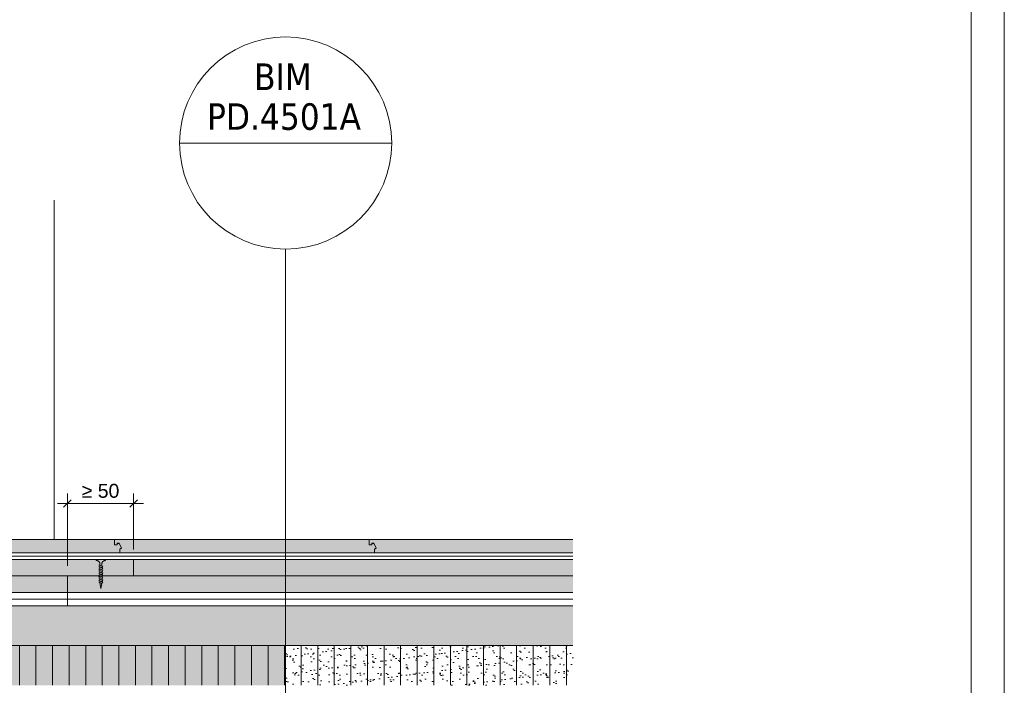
# Model space of a CAD drawing. Header units: millimetres. Extents: x -64926 to -56983, y 29477 to 31827.
# Tile 6 of 12: x -63933 to -63191, y 30852 to 31354. Entities that reach past the tile are written whole.
import ezdxf
from ezdxf.xclip import XClip

# ---------------------------------------------------------------- set-up
doc = ezdxf.new("R2010")
doc.units = ezdxf.units.MM
doc.header["$MEASUREMENT"] = 0
doc.header["$XCLIPFRAME"] = 0
doc.linetypes.add('DASHED', pattern=[19.05, 12.7, -6.35])
for name, color, linetype in [('POHLED ZÁPADNÍ_1__K EXPEDICI', 7, 'Continuous'), ('POHLED ZÁPADNÍ_1_Defpoints', 7, 'Continuous'), ('POHLED ZÁPADNÍ_1_DEK_Kotvení', 7, 'Continuous'), ('POHLED ZÁPADNÍ_1_DEK_KÓTY', 7, 'Continuous'), ('POHLED ZÁPADNÍ_1_DEK_POPIS', 7, 'Continuous'), ('POHLED ZÁPADNÍ_1_DEK_SLABA', 7, 'Continuous'), ('POHLED ZÁPADNÍ_1_DEK_Spojeni', 7, 'Continuous'), ('POHLED ZÁPADNÍ_1_DEK_ŠRAFY', 7, 'Continuous')]:
    doc.layers.add(name, color=color, linetype=linetype)
doc.styles.add('GENEROVANÝ_STYL_1', font='txt')
doc.styles.add('GENEROVANÝ_STYL_2', font='txt')
doc.linetypes.add('IZOLACE', pattern='A,0,[1,Detail č.10 Stropní KCE NAD 2.NP1.Shx,S=7.93651e-07,R=0,X=0,Y=0],-0.4001,0', length=0.4001)
doc.linetypes.add('LEPENÍ', pattern='A,0,[2,Detail č.10 Stropní KCE NAD 2.NP1.Shx,S=0.060476,R=0,X=0,Y=0],-7.62,0', length=7.62)
doc.linetypes.add('ZEBRIK', pattern='A,0,[3,Detail č.10 Stropní KCE NAD 2.NP1.Shx,S=0.00015873,R=0,X=0,Y=0],-0.02,0', length=0.02)
pattern_1 = [(90, (-242571.105, 1283.457), (-12.5, 0), [])]
pattern_2 = [(37.5, (-242571.1055, 1283.4574), (-0.3149668, 9.63411885), [0, -7.6, 0, -8.5, 0, -8.125]), (7.5, (-242571.105, 1283.457), (8.8488835, 14.1107303), [0, -4.1, 0, -6.85, 0, -2.625]), (327.5, (-242577.2555, 1283.4574), (15.5707093, 0.02829527), [0, -2.5, 0, -9, 0, -11.75]), (317.5, (-242577.255, 1283.457), (15.030633, 4.3883778), [0, -1.25, 0, -5.9, 0, -6.75])]
pattern_3 = [(305.83299, (-77491.787, 28890.929), (4.727849, 13.601744), [1.5, -16.5]), (250.83299, (-77491.787, 28890.929), (-15.265491, 0.99134), [1.2, -13.2]), (356.28439, (-77492.181, 28889.796), (-10.53763, 14.593092), [1.274804, -14.022842]), (302.01719, (-77487.91, 28889.95), (8.433827, 19.885436), [2.25, -24.75]), (352.46859, (-77488.612, 28888.293), (-14.31467, 22.893016), [1.912206, -21.03426]), (247.01719, (-77487.91, 28889.95), (-14.31469, 22.893005), [1.8, -19.8]), (276.83299, (-77489.368, 28888.256), (10.729326, 9.604247), [1.5, -16.5]), (221.83299, (-77489.368, 28888.256), (-12.870888, 8.267902), [1.2, -13.2]), (327.28439, (-77490.262, 28887.455), (-2.141548, 17.87215), [1.274804, -14.022842]), (293.33299, (-77491.7875, 28890.929), (-6.395865, 1.8653105), [0, -13.04, 0, -13.4, 0, -13.25]), (263.33299, (-77491.7875, 28890.929), (-6.3606038, 7.032012), [0, -7.64, 0, -12.74, 0, -5.05]), (223.33299, (-77490.696, 28895.2533), (3.05043, 10.241334), [0, -5, 0, -15.6, 0, -20.7]), (213.33299, (-77490.206, 28897.1925), (0.913478, 11.799), [0, -6.5, 0, -10.36, 0, -14.7])]

# ---------------------------------------------------------------- blocks, each defined once
blk = doc.blocks.new('Kresba_1_1', base_point=(-67651.92, 29799.86))
at = {"layer": 'POHLED ZÁPADNÍ_1_DEK_ŠRAFY', "linetype": 'Continuous', "lineweight": 18}
for points in [[(-64011.38, 30962.13), (-64011.38, 30952.13), (-63857.77, 30952.13), (-63857.77, 30954.69), (-63856.52, 30955.52), (-63858.24, 30959.13), (-63859.74, 30959.13), (-63859.74, 30958.38), (-63859.99, 30958.13), (-63861.74, 30958.13), (-63861.74, 30962.13)], [(-63861.74, 30958.13), (-63859.99, 30958.13), (-63859.89, 30959.28), (-63858.31, 30959.28), (-63856.52, 30955.52), (-63857.77, 30954.69), (-63857.77, 30952.13), (-63665.77, 30952.13), (-63665.77, 30954.69), (-63664.52, 30955.52), (-63666.24, 30959.13), (-63667.74, 30959.13), (-63667.74, 30958.38), (-63669.74, 30958.13), (-63669.74, 30962.13), (-63861.74, 30962.13)], [(-63635.94, 30962.13), (-63669.74, 30962.13), (-63669.74, 30958.13), (-63667.99, 30958.13), (-63667.89, 30958.23), (-63667.89, 30959.28), (-63666.31, 30959.28), (-63664.52, 30955.52), (-63665.77, 30954.69), (-63665.77, 30952.13), (-63635.94, 30952.13)], [(-63516.17, 30962.13), (-63635.94, 30962.13), (-63635.94, 30952.13), (-63516.17, 30952.13)]]:
    blk.add_hatch(color=3, dxfattribs=at).paths.add_polyline_path(points)
h = blk.add_hatch(dxfattribs=at)
h.set_pattern_fill('AR_CONC_0001', color=3, style=0, pattern_type=2)
h.set_pattern_definition(pattern_3)
h.paths.add_polyline_path([(-64083.34, 30934.63), (-63516.17, 30934.63), (-63516.17, 30947.13), (-64083.34, 30947.13)])
h = blk.add_hatch(dxfattribs=at)
h.set_pattern_fill('AR_CONC_0001', color=3, style=0, pattern_type=2)
h.set_pattern_definition(pattern_3)
h.paths.add_polyline_path([(-64023.34, 30934.63), (-64023.34, 30922.13), (-63516.17, 30922.13), (-63516.17, 30934.63)])
h = blk.add_hatch(dxfattribs=at)
h.set_pattern_fill('GROUT_0001', color=3, style=0, pattern_type=2)
h.set_pattern_definition([(60, (-77491.5195, 28925.393), (-6.4282032, 4.8660254), [1, -7]), (60, (-77493.618, 28927.759), (-6.9282032, 4), [0, -8]), (60, (-77492.5195, 28923.661), (-5.4282032, 6.598076), [0, -8]), (60, (-77497.716, 28926.661), (-2.9282032, 10.9282032), [2, -14]), (60, (-77490.3856, 28929.357), (-6.9282032, 4), [0, -8]), (60, (-77490.5195, 28927.125), (-5.9282032, 5.732051), [0, -8]), (60, (-77490.8856, 28928.491), (-6.9282032, 4), [0, -8]), (60, (-77497.216, 28927.527), (-6.9282032, 4), [0, -8])])
h.paths.add_polyline_path([(-63516.17, 30882.13), (-63516.17, 30912.13), (-64515.97, 30912.13), (-64515.97, 30882.13)])
h = blk.add_hatch(dxfattribs=at)
h.set_pattern_fill('LINE_0001', color=3, style=0, pattern_type=2)
h.set_pattern_definition(pattern_1)
h.paths.add_polyline_path([(-64515.97, 30852.13), (-63732.81, 30852.13), (-63732.81, 30882.13), (-64515.97, 30882.13)])
h = blk.add_hatch(dxfattribs=at)
h.set_pattern_fill('AR_SAND_0001', color=3, style=0, pattern_type=2)
h.set_pattern_definition(pattern_2)
h.paths.add_polyline_path([(-64515.97, 30852.13), (-63732.81, 30852.13), (-63732.81, 30882.13), (-64515.97, 30882.13)])
h = blk.add_hatch(dxfattribs=at)
h.set_pattern_fill('LINE_0001', color=3, style=0, pattern_type=2)
h.set_pattern_definition(pattern_1)
h.paths.add_polyline_path([(-63516.17, 30852.13), (-63516.17, 30882.13), (-63732.81, 30882.13), (-63732.81, 30852.13)])
h = blk.add_hatch(dxfattribs=at)
h.set_pattern_fill('AR_SAND_0001', color=3, style=0, pattern_type=2)
h.set_pattern_definition(pattern_2)
h.paths.add_polyline_path([(-63516.17, 30852.13), (-63516.17, 30882.13), (-63732.81, 30882.13), (-63732.81, 30852.13)])
at = {"layer": 'POHLED ZÁPADNÍ_1__K EXPEDICI', "color": 3, "linetype": 'Continuous', "lineweight": 18, "flags": 128}
blk.add_lwpolyline([(-63190.85, 31826.86), (-63190.85, 29726.86), (-64675.85, 29726.86), (-64675.85, 31826.86)], dxfattribs=at)
at = {"layer": 'POHLED ZÁPADNÍ_1_Defpoints', "color": 6, "linetype": 'Continuous', "lineweight": 18}
for p, q in [((-63847.41, 30989.31), (-63847.36, 30989.31)), ((-63847.41, 30947.13), (-63847.36, 30947.13)), ((-63897.41, 30934.63), (-63897.36, 30934.63))]:
    blk.add_line(p, q, dxfattribs=at)
at = {"layer": 'POHLED ZÁPADNÍ_1_DEK_Kotvení', "color": 41, "linetype": 'DASHED', "lineweight": 18}
for p, q in [((-63875.66, 30947.13), (-63875.66, 30946.67)), ((-63875.66, 30947.13), (-63868.62, 30947.13)), ((-63873.68, 30943), (-63872.74, 30943.58)), ((-63873.68, 30943), (-63870.6, 30941.68)), ((-63873.68, 30941.68), (-63872.74, 30942.26)), ((-63873.68, 30941.68), (-63870.6, 30940.36)), ((-63873.68, 30940.36), (-63872.74, 30940.94)), ((-63873.68, 30940.36), (-63870.6, 30939.04)), ((-63872.74, 30943.58), (-63872.84, 30944.16)), ((-63872.75, 30943.58), (-63872.75, 30943.58)), ((-63872.75, 30943.58), (-63872.75, 30943.58)), ((-63872.75, 30943.58), (-63872.75, 30943.58)), ((-63872.75, 30943.58), (-63872.75, 30943.58)), ((-63872.75, 30943.58), (-63872.75, 30943.58)), ((-63872.75, 30943.58), (-63872.75, 30943.58)), ((-63872.75, 30943.58), (-63872.75, 30943.58)), ((-63872.75, 30943.58), (-63872.75, 30943.58)), ((-63872.75, 30943.58), (-63872.75, 30943.58)), ((-63872.75, 30943.58), (-63872.74, 30943.58)), ((-63872.74, 30943.58), (-63872.75, 30943.58)), ((-63872.75, 30943.58), (-63872.75, 30943.58)), ((-63872.75, 30943.58), (-63872.74, 30943.58)), ((-63872.74, 30943.58), (-63872.74, 30943.58)), ((-63872.74, 30943.58), (-63872.74, 30943.58)), ((-63872.74, 30943.58), (-63872.74, 30943.58)), ((-63872.74, 30943.58), (-63872.73, 30943.58)), ((-63872.73, 30943.58), (-63872.74, 30943.58)), ((-63872.74, 30943.58), (-63872.74, 30943.58)), ((-63872.74, 30943.58), (-63872.74, 30943.58)), ((-63872.74, 30943.58), (-63872.74, 30943.58)), ((-63872.74, 30943.58), (-63872.74, 30943.58)), ((-63872.74, 30943.58), (-63872.73, 30943.58)), ((-63872.73, 30943.58), (-63872.73, 30943.58)), ((-63872.73, 30943.58), (-63872.72, 30943.58)), ((-63872.73, 30943.58), (-63872.73, 30943.58)), ((-63872.73, 30943.58), (-63872.73, 30943.58)), ((-63872.73, 30943.58), (-63872.73, 30943.58)), ((-63872.73, 30943.58), (-63872.73, 30943.58)), ((-63872.73, 30943.58), (-63872.73, 30943.58)), ((-63872.72, 30943.58), (-63872.72, 30943.58)), ((-63872.72, 30943.58), (-63872.72, 30943.58)), ((-63872.72, 30943.58), (-63872.72, 30943.58)), ((-63872.72, 30943.58), (-63872.72, 30943.58)), ((-63872.72, 30943.58), (-63872.72, 30943.58)), ((-63871.53, 30941.1), (-63870.6, 30941.68)), ((-63871.53, 30939.78), (-63870.6, 30940.36)), ((-63871.43, 30944.16), (-63871.47, 30942.05)), ((-63868.62, 30947.13), (-63868.62, 30946.67)), ((-63873.68, 30939.04), (-63872.74, 30939.62)), ((-63873.68, 30939.04), (-63870.6, 30937.72)), ((-63873.68, 30937.72), (-63872.74, 30938.3)), ((-63873.68, 30937.72), (-63870.6, 30936.4)), ((-63873.68, 30936.4), (-63872.74, 30936.98)), ((-63873.68, 30936.4), (-63870.6, 30935.08)), ((-63873.68, 30935.08), (-63872.74, 30935.66)), ((-63873.68, 30935.08), (-63870.6, 30933.76)), ((-63873.68, 30933.76), (-63872.74, 30934.34)), ((-63873.68, 30933.76), (-63870.6, 30932.44)), ((-63873.68, 30932.44), (-63872.74, 30933.02)), ((-63871.53, 30938.46), (-63870.6, 30939.04)), ((-63871.53, 30937.14), (-63870.6, 30937.72)), ((-63871.53, 30935.82), (-63870.6, 30936.4)), ((-63871.53, 30934.5), (-63870.6, 30935.08)), ((-63871.53, 30933.18), (-63870.6, 30933.76)), ((-63873.68, 30932.44), (-63870.6, 30931.12)), ((-63873.68, 30931.12), (-63872.74, 30931.7)), ((-63873.68, 30931.12), (-63870.6, 30929.8)), ((-63873.68, 30929.8), (-63872.74, 30930.38)), ((-63873.68, 30929.8), (-63871.47, 30928.86)), ((-63872.91, 30929.46), (-63872.91, 30929.47)), ((-63872.91, 30929.47), (-63872.91, 30929.47)), ((-63872.91, 30929.47), (-63872.91, 30929.47)), ((-63872.91, 30929.47), (-63872.91, 30929.47)), ((-63872.91, 30929.47), (-63872.91, 30929.46)), ((-63872.91, 30929.46), (-63872.91, 30929.47)), ((-63872.91, 30929.47), (-63872.9, 30929.46)), ((-63872.9, 30929.46), (-63872.91, 30929.46)), ((-63872.91, 30929.46), (-63872.91, 30929.46)), ((-63872.9, 30929.47), (-63872.9, 30929.46)), ((-63872.9, 30929.46), (-63872.9, 30929.47)), ((-63872.9, 30929.47), (-63872.9, 30929.46)), ((-63872.9, 30929.46), (-63872.9, 30929.47)), ((-63872.9, 30929.47), (-63872.89, 30929.47)), ((-63872.14, 30925.13), (-63872.89, 30929.47)), ((-63872.89, 30929.47), (-63872.89, 30929.46)), ((-63872.89, 30929.46), (-63872.89, 30929.47)), ((-63872.89, 30929.47), (-63872.89, 30929.47)), ((-63872.89, 30929.47), (-63872.89, 30929.47)), ((-63872.89, 30929.47), (-63872.89, 30929.47)), ((-63872.89, 30929.47), (-63872.89, 30929.47)), ((-63872.89, 30929.47), (-63872.89, 30929.47)), ((-63872.89, 30929.47), (-63872.89, 30929.47)), ((-63872.89, 30929.47), (-63872.89, 30929.47)), ((-63872.89, 30929.47), (-63872.89, 30929.47)), ((-63872.89, 30929.47), (-63872.88, 30929.47)), ((-63872.88, 30929.47), (-63872.88, 30929.47)), ((-63872.88, 30929.47), (-63872.88, 30929.47)), ((-63872.88, 30929.47), (-63872.88, 30929.47)), ((-63872.88, 30929.47), (-63872.88, 30929.47)), ((-63872.88, 30929.47), (-63872.88, 30929.46)), ((-63872.88, 30929.46), (-63872.88, 30929.46)), ((-63872.88, 30929.46), (-63872.88, 30929.46)), ((-63872.88, 30929.46), (-63872.88, 30929.46)), ((-63872.88, 30929.46), (-63872.88, 30929.46)), ((-63872.88, 30929.46), (-63872.88, 30929.46)), ((-63872.14, 30925.13), (-63871.47, 30928.86)), ((-63871.53, 30931.86), (-63870.6, 30932.44)), ((-63871.53, 30930.54), (-63870.6, 30931.12)), ((-63871.53, 30929.22), (-63870.6, 30929.8)), ((-63871.49, 30928.85), (-63871.49, 30928.86)), ((-63871.49, 30928.86), (-63871.49, 30928.86)), ((-63871.49, 30928.86), (-63871.49, 30928.86)), ((-63871.49, 30928.86), (-63871.49, 30928.86)), ((-63871.49, 30928.86), (-63871.49, 30928.85)), ((-63871.49, 30928.85), (-63871.49, 30928.86)), ((-63871.49, 30928.86), (-63871.48, 30928.85)), ((-63871.48, 30928.85), (-63871.49, 30928.85)), ((-63871.49, 30928.85), (-63871.49, 30928.85)), ((-63871.48, 30928.86), (-63871.48, 30928.85)), ((-63871.48, 30928.85), (-63871.48, 30928.86)), ((-63871.48, 30928.86), (-63871.48, 30928.85)), ((-63871.48, 30928.85), (-63871.48, 30928.86)), ((-63871.48, 30928.86), (-63871.48, 30928.86)), ((-63871.48, 30928.86), (-63871.47, 30928.85)), ((-63871.47, 30928.85), (-63871.48, 30928.86)), ((-63871.48, 30928.86), (-63871.47, 30928.86)), ((-63871.48, 30928.86), (-63871.47, 30928.86)), ((-63871.47, 30928.86), (-63871.47, 30928.86)), ((-63871.47, 30928.86), (-63871.47, 30928.86)), ((-63871.47, 30928.86), (-63871.47, 30928.86)), ((-63871.47, 30928.86), (-63871.47, 30928.86)), ((-63871.47, 30928.86), (-63871.47, 30928.86)), ((-63871.47, 30928.86), (-63871.47, 30928.86)), ((-63871.47, 30928.86), (-63871.47, 30928.86)), ((-63871.47, 30928.86), (-63871.47, 30928.86)), ((-63871.47, 30928.86), (-63871.46, 30928.86)), ((-63871.46, 30928.86), (-63871.46, 30928.86)), ((-63871.46, 30928.86), (-63871.46, 30928.86)), ((-63871.46, 30928.86), (-63871.46, 30928.85)), ((-63871.46, 30928.85), (-63871.46, 30928.85)), ((-63871.46, 30928.85), (-63871.46, 30928.85)), ((-63871.46, 30928.85), (-63871.46, 30928.85)), ((-63871.46, 30928.85), (-63871.46, 30928.85)), ((-63871.46, 30928.85), (-63871.46, 30928.85))]:
    blk.add_line(p, q, dxfattribs=at)
at = {"layer": 'POHLED ZÁPADNÍ_1_DEK_Kotvení', "color": 41, "linetype": 'Continuous', "lineweight": 18}
for p, q in [((-63872.74, 30943.58), (-63872.69, 30943.58)), ((-63871.47, 30928.86), (-63871.42, 30928.86)), ((-63871.47, 30928.86), (-63871.42, 30928.86))]:
    blk.add_line(p, q, dxfattribs=at)
at = {"layer": 'POHLED ZÁPADNÍ_1_DEK_Kotvení', "color": 41, "linetype": 'DASHED', "lineweight": 18}
for centre in [(-63872.72, 30943.58), (-63872.88, 30929.46), (-63871.46, 30928.85)]:
    blk.add_circle(centre, 0.0011, dxfattribs=at)
for centre, radius, start, end in [((-63875.22, 30946.67), 0.44, 180, 263.31598), ((-63875.6, 30943.39), 2.86, 15.68682, 83.31598), ((-63868.67, 30943.39), 2.86, 96.68402, 164.31318), ((-63869.06, 30946.67), 0.44, 276.68402, 0)]:
    blk.add_arc(centre, radius, start, end, dxfattribs=at)
for p in [(-63872.73, 30943.58), (-63872.88, 30929.47), (-63871.47, 30928.86)]:
    blk.add_point(p, dxfattribs=at)
at = {"layer": 'POHLED ZÁPADNÍ_1_DEK_KÓTY', "color": 6, "linetype": 'Continuous', "lineweight": 18}
for p, q in [((-63812.81, 31261.1), (-63652.81, 31261.1)), ((-63732.81, 31181.1), (-63732.81, 30554.9)), ((-63894.6, 30992.12), (-63900.23, 30986.5)), ((-63897.41, 30942.13), (-63897.41, 30996.81)), ((-63850.23, 30986.5), (-63844.6, 30992.12)), ((-63847.41, 30954.63), (-63847.41, 30996.81)), ((-63904.91, 30989.31), (-63839.91, 30989.31))]:
    blk.add_line(p, q, dxfattribs=at)
blk.add_circle((-63732.81, 31261.1), 80, dxfattribs=at)
at = {"layer": 'POHLED ZÁPADNÍ_1_DEK_POPIS', "color": 6, "linetype": 'Continuous', "lineweight": 18, "flags": 128}
blk.add_lwpolyline([(-64650.85, 31801.86), (-63215.85, 31801.86), (-63215.85, 29751.86), (-64650.85, 29751.86)], close=True, dxfattribs=at)
at = {"layer": 'POHLED ZÁPADNÍ_1_DEK_SLABA', "color": 153, "linetype": 'Continuous', "lineweight": 18}
for p, q in [((-63907.41, 30962.13), (-63907.41, 31217.99)), ((-64516.13, 30952.13), (-63516.17, 30952.13)), ((-64516.13, 30947.13), (-63516.17, 30947.13)), ((-64516.13, 30947.13), (-63516.17, 30947.13)), ((-64516.13, 30947.13), (-63516.17, 30947.13)), ((-64515.97, 30947.13), (-63516.17, 30947.13)), ((-63847.41, 30934.63), (-63847.41, 30947.13)), ((-64515.97, 30934.63), (-63516.17, 30934.63)), ((-63897.41, 30934.63), (-63897.41, 30912.13)), ((-64515.97, 30922.13), (-63516.17, 30922.13)), ((-64515.97, 30922.13), (-63516.17, 30922.13)), ((-64515.97, 30922.13), (-63516.17, 30922.13)), ((-64515.97, 30912.13), (-63516.17, 30912.13)), ((-64515.97, 30882.13), (-63516.17, 30882.13)), ((-64515.97, 30882.13), (-63516.17, 30882.13))]:
    blk.add_line(p, q, dxfattribs=at)
at = {"layer": 'POHLED ZÁPADNÍ_1_DEK_SLABA', "color": 153, "linetype": 'Continuous', "lineweight": 18, "flags": 128}
for points in [[(-64011.38, 30952.13), (-63857.77, 30952.13), (-63857.77, 30954.69), (-63856.52, 30955.52), (-63858.24, 30959.13), (-63859.74, 30959.13), (-63859.74, 30958.38), (-63859.99, 30958.13), (-63861.74, 30958.13), (-63861.74, 30962.13), (-64011.38, 30962.13)], [(-63516.17, 30962.13), (-63669.74, 30962.13), (-63669.74, 30958.13)], [(-63669.74, 30958.13), (-63667.99, 30958.13), (-63667.89, 30958.23), (-63667.89, 30959.28), (-63666.31, 30959.28), (-63664.52, 30955.52), (-63665.77, 30954.69), (-63665.77, 30952.13), (-63516.17, 30952.13)]]:
    blk.add_lwpolyline(points, dxfattribs=at)
blk.add_lwpolyline([(-63861.74, 30958.13), (-63859.99, 30958.13), (-63859.89, 30958.23), (-63859.89, 30959.28), (-63858.31, 30959.28), (-63856.52, 30955.52), (-63857.77, 30954.69), (-63857.77, 30952.13), (-63665.77, 30952.13), (-63665.77, 30954.69), (-63664.52, 30955.52), (-63666.24, 30959.13), (-63667.74, 30959.13), (-63667.74, 30958.38), (-63667.99, 30958.13), (-63669.74, 30958.13), (-63669.74, 30962.13), (-63861.74, 30962.13)], close=True, dxfattribs=at)
at = {"layer": 'POHLED ZÁPADNÍ_1_DEK_Spojeni', "color": 6, "linetype": 'LEPENÍ', "lineweight": 18}
for p, q in [((-63879.47, 30934.63), (-63893.22, 30934.63)), ((-63865.36, 30934.63), (-63851.61, 30934.63))]:
    blk.add_line(p, q, dxfattribs=at)
at = {"layer": 'POHLED ZÁPADNÍ_1_DEK_ŠRAFY', "color": 3, "linetype": 'ZEBRIK', "lineweight": 18}
blk.add_line((-64002.27, 30949.63), (-63516.15, 30949.63), dxfattribs=at)
at = {"layer": 'POHLED ZÁPADNÍ_1_DEK_ŠRAFY', "color": 3, "linetype": 'IZOLACE', "lineweight": 18}
blk.add_line((-64515.97, 30917.13), (-63516.17, 30917.13), dxfattribs=at)
at = {"layer": 'POHLED ZÁPADNÍ_1_DEK_KÓTY', "color": 180, "linetype": 'Continuous', "lineweight": 18, "char_height": 20, "attachment_point": 7, "style": 'GENEROVANÝ_STYL_2'}
for s, insert in [('\\A1;{\\pql;\\fTahoma|b0|i0|c238|p34;BIM}', (-63756.59, 31301.1)), ('\\A1;{\\pql;\\fTahoma|b0|i0|c238|p34;PD.4501A}', (-63792.06, 31270.69))]:
    blk.add_mtext(s, dxfattribs=dict(at, insert=insert))
at = {"layer": 'POHLED ZÁPADNÍ_1_DEK_KÓTY', "color": 6, "linetype": 'Continuous', "lineweight": 18, "insert": (-63872.41, 30998.72), "char_height": 10.5, "attachment_point": 5, "style": 'GENEROVANÝ_STYL_1'}
blk.add_mtext('\\A1;{\\pqc;\\fArial|b0|i0|c238|p38;≥ 50}', dxfattribs=at)

msp = doc.modelspace()

# ---------------------------------------------------------------- block references
at = {"color": 9, "linetype": 'Continuous', "lineweight": 13}
ref = msp.add_blockref('Kresba_1_1', (-67651.92, 29799.86), dxfattribs=at)
XClip(ref).set_block_clipping_path([(-64925.8549088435, 29476.8584006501), (-63064.1054108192, 31826.8584006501)])

doc.saveas('drawing.dxf')
